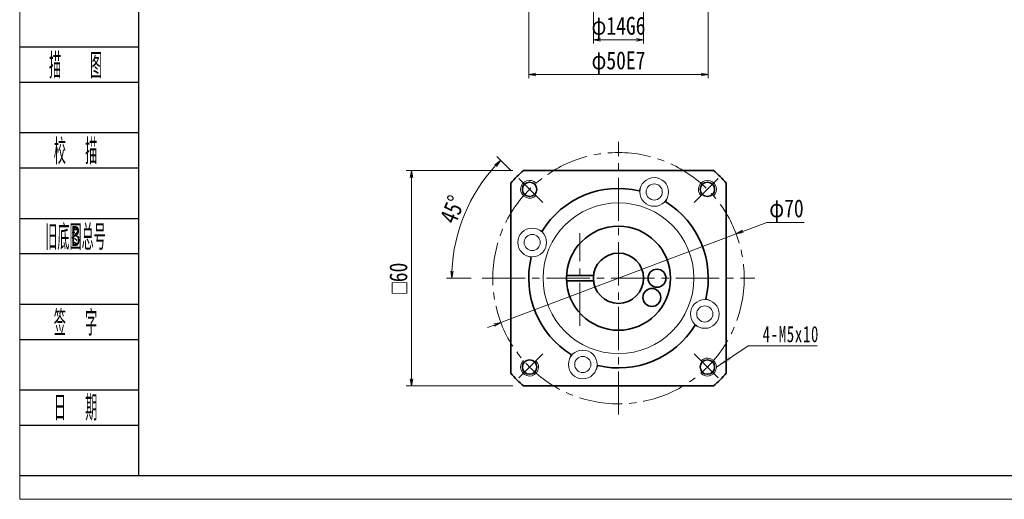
# Model space of a CAD drawing. Header units: millimetres. Extents: x -23 to 538, y -30 to 363.
# Tile 1 of 6: x -21 to 253, y -30 to 103. Entities that reach past the tile are written whole.
import ezdxf
from ezdxf.enums import TextEntityAlignment as Align

# ---------------------------------------------------------------- set-up
doc = ezdxf.new("R2010")
doc.units = ezdxf.units.MM
doc.linetypes.add('点画线', pattern=[18, 12, -2, 2, -2])
doc.layers.add('2细线层', color=4, linetype='Continuous')
doc.layers.add('6文字层', color=3, linetype='Continuous')
for name, color, linetype, lineweight in [('EB0_1', 7, 'Continuous', 35), ('中心线层', 1, '点画线', 18), ('图框_外框线', 7, 'Continuous', 18), ('尺寸线层', 3, 'Continuous', 18), ('粗实线层', 7, 'Continuous', 35), ('细实线层', 7, 'Continuous', 18)]:
    doc.layers.add(name, color=color, linetype=linetype, lineweight=lineweight)
doc.styles.add('PC_TEXTSTYLE', font='ISOCP.SHX', dxfattribs={"width": 0.707, "bigfont": 'GBCBIG.SHX'})
doc.styles.get("Standard").update_dxf_attribs({"font": 'SimSun.ttf'})
doc.styles.add('宋体', font='SimSun.ttf', dxfattribs={"width": 0.8})
doc.styles.add('标准', font='txt', dxfattribs={"width": 0.667})
doc.dimstyles.new('A水平标注$0', dxfattribs={"dimtxt": 3.5, "dimasz": 2, "dimexe": 1.5, "dimexo": 3, "dimgap": 1.1, "dimtad": 1, "dimtoh": 1, "dimdec": 4, "dimdsep": 46, "dimtxsty": '宋体', "dimblk": 'OPEN', "dimcen": 3, "dimclrd": 3, "dimclre": 3, "dimclrt": 6, "dimadec": 0, "dimazin": 0, "dimtm": 1e-09, "dimtfac": 1, "dimtdec": 4, "dimtix": 1, "dimtmove": 0, "dimatfit": 3, "dimldrblk": 'OPEN', "dimfxl": 0, "dimlwd": 13, "dimlwe": 13, "dimarcsym": 0})
doc.dimstyles.new('D直径标注φ25', dxfattribs={"dimtxt": 3.5, "dimasz": 2, "dimexe": 1, "dimexo": 3, "dimtad": 1, "dimtoh": 1, "dimdec": 1, "dimdsep": 46, "dimtxsty": '宋体', "dimblk": 'OPEN', "dimcen": 3, "dimclrd": 3, "dimclre": 3, "dimclrt": 130, "dimadec": 0, "dimazin": 0, "dimtm": 1e-09, "dimtfac": 1, "dimtdec": 1, "dimtmove": 0, "dimatfit": 0, "dimldrblk": 'OPEN', "dimfxl": 0, "dimlwd": 13, "dimlwe": 13, "dimarcsym": 0})

# ---------------------------------------------------------------- blocks, each defined once
blk = doc.blocks.new('_Open')
at = {"color": 0, "linetype": 'ByBlock', "lineweight": -2}
for p, q in [((-1, 0.17), (0, 0)), ((-1, -0.17), (0, 0)), ((0, 0), (-1, 0))]:
    blk.add_line(p, q, dxfattribs=at)
blk = doc.blocks.new('*D10')
at = {"layer": 'Defpoints', "color": 0, "transparency": 16777216}
for p in [(119.6, 61.46), (88.42, 1.46), (119.6, 1.46)]:
    blk.add_point(p, dxfattribs=at)
at = {"layer": '尺寸线层', "color": 3, "lineweight": 13, "transparency": 16777216}
for p, q in [((116.6, 61.46), (86.92, 61.46)), ((88.42, 59.46), (88.42, 3.46)), ((116.6, 1.46), (86.92, 1.46))]:
    blk.add_line(p, q, dxfattribs=at)
at = {"layer": '尺寸线层', "color": 3, "lineweight": 13, "transparency": 16777216, "xscale": 2, "yscale": 2, "zscale": 2}
for p, rotation in [((88.42, 61.46), 90), ((88.42, 1.46), 270)]:
    blk.add_blockref('_Open', p, dxfattribs=dict(at, rotation=rotation))
at = {"layer": '尺寸线层', "color": 6, "transparency": 16777216, "insert": (84.79, 31.46), "char_height": 5, "attachment_point": 5, "rotation": 90, "style": '宋体', "bg_fill": 3, "box_fill_scale": 1.1, "bg_fill_color": 256, "bg_fill_true_color": 13158600, "bg_fill_transparency": 0}
blk.add_mtext('{\\famgdt|b0|i0|c0|p0;o}{60}', dxfattribs=at)
blk = doc.blocks.new('*D11')
at = {"layer": 'Defpoints', "color": 0, "transparency": 16777216}
for p in [(118.28, 59.24), (105.86, 54.67), (125.02, 52.5), (108.06, 31.46), (184.06, 31.46)]:
    blk.add_point(p, dxfattribs=at)
at = {"layer": '尺寸线层', "color": 3, "lineweight": 13, "transparency": 16777216}
for p, q in [((116.16, 61.36), (112.18, 65.34)), ((105.06, 31.46), (98.14, 31.46))]:
    blk.add_line(p, q, dxfattribs=at)
blk.add_arc((146.06, 31.46), 46.42, 137.4688, 177.5312, dxfattribs=at)
at = {"layer": '尺寸线层', "color": 3, "lineweight": 13, "transparency": 16777216, "xscale": 2, "yscale": 2, "zscale": 2}
for p, rotation in [((113.24, 64.28), 46.23442076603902), ((99.64, 31.46), 268.7655792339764)]:
    blk.add_blockref('_Open', p, dxfattribs=dict(at, rotation=rotation))
at = {"layer": '尺寸线层', "color": 6, "transparency": 16777216, "insert": (99.85, 50.6), "char_height": 5, "attachment_point": 5, "rotation": 67.5, "style": '宋体', "bg_fill": 3, "box_fill_scale": 1.1, "bg_fill_color": 256, "bg_fill_true_color": 13158600, "bg_fill_transparency": 0}
blk.add_mtext('45°', dxfattribs=at)
blk = doc.blocks.new('*D12')
at = {"layer": 'Defpoints', "color": 0, "transparency": 16777216}
for p in [(178.81, 43.8), (113.31, 19.12)]:
    blk.add_point(p, dxfattribs=at)
at = {"layer": '尺寸线层', "color": 3, "lineweight": 13, "transparency": 16777216}
for p, q in [((180.69, 44.51), (187.33, 47.01)), ((187.33, 47.01), (197.72, 47.01)), ((113.31, 19.12), (178.81, 43.8)), ((111.44, 18.42), (109.57, 17.71))]:
    blk.add_line(p, q, dxfattribs=at)
at = {"layer": '尺寸线层', "color": 3, "lineweight": 13, "transparency": 16777216, "xscale": 2, "yscale": 2, "zscale": 2}
for p, rotation in [((178.81, 43.8), 200.6428650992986), ((113.31, 19.12), 20.64286509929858)]:
    blk.add_blockref('_Open', p, dxfattribs=dict(at, rotation=rotation))
at = {"layer": '尺寸线层', "color": 130, "transparency": 16777216, "insert": (192.83, 50.24), "char_height": 5, "attachment_point": 5, "style": '宋体'}
blk.add_mtext('φ70', dxfattribs=at)
blk = doc.blocks.new('*X5')
at = {"layer": '尺寸线层', "linetype": 'Continuous'}
blk.add_hatch(color=0, dxfattribs=at).paths.add_polyline_path([(-10.63, -5.96), (-7.21, -2.97), (-6.58, -3.91)], flags=0)
at = {"layer": '尺寸线层', "color": 0, "linetype": 'Continuous'}
blk.add_line((-10.63, -5.96), (-1.81, 0), dxfattribs=at)
at = {"layer": '尺寸线层', "color": 0}
for p, q in [((-1.81, 0), (0, 0)), ((0, 0), (0, 0)), ((0, 0), (17.48, 0))]:
    blk.add_line(p, q, dxfattribs=at)
at = {"layer": '尺寸线层', "color": 0, "insert": (2.25, 0.9), "char_height": 4.5, "width": 30.4628, "attachment_point": 7, "line_spacing_factor": 1.15057, "style": '标准'}
blk.add_mtext('\\T1.1;4-M5x10', dxfattribs=at)
blk = doc.blocks.new('*D44')
at = {"layer": 'Defpoints', "color": 0, "transparency": 16777216}
for p in [(121.06, 110.49), (171.06, 110.49), (171.06, 88.21)]:
    blk.add_point(p, dxfattribs=at)
at = {"layer": '尺寸线层', "color": 3, "lineweight": 13, "transparency": 16777216}
for p, q in [((121.06, 107.49), (121.06, 87.21)), ((171.06, 107.49), (171.06, 87.21)), ((123.06, 88.21), (169.06, 88.21))]:
    blk.add_line(p, q, dxfattribs=at)
at = {"layer": '尺寸线层', "color": 3, "lineweight": 13, "transparency": 16777216, "xscale": 2, "yscale": 2, "zscale": 2, "rotation": 180}
blk.add_blockref('_Open', (121.06, 88.21), dxfattribs=at)
at = {"layer": '尺寸线层', "color": 3, "lineweight": 13, "transparency": 16777216, "xscale": 2, "yscale": 2, "zscale": 2}
blk.add_blockref('_Open', (171.06, 88.21), dxfattribs=at)
at = {"layer": '尺寸线层', "color": 130, "transparency": 16777216, "insert": (146.06, 91.45), "char_height": 5, "attachment_point": 5, "style": '宋体'}
blk.add_mtext('φ50E7', dxfattribs=at)
blk = doc.blocks.new('*D45')
at = {"layer": 'Defpoints', "color": 0, "transparency": 16777216}
for p in [(139.06, 120.49), (153.06, 120.49), (153.06, 97.85)]:
    blk.add_point(p, dxfattribs=at)
at = {"layer": '尺寸线层', "color": 3, "lineweight": 13, "transparency": 16777216}
for p, q in [((139.06, 117.49), (139.06, 96.85)), ((153.06, 117.49), (153.06, 96.85)), ((141.06, 97.85), (151.06, 97.85))]:
    blk.add_line(p, q, dxfattribs=at)
at = {"layer": '尺寸线层', "color": 3, "lineweight": 13, "transparency": 16777216, "xscale": 2, "yscale": 2, "zscale": 2, "rotation": 180}
blk.add_blockref('_Open', (139.06, 97.85), dxfattribs=at)
at = {"layer": '尺寸线层', "color": 3, "lineweight": 13, "transparency": 16777216, "xscale": 2, "yscale": 2, "zscale": 2}
blk.add_blockref('_Open', (153.06, 97.85), dxfattribs=at)
at = {"layer": '尺寸线层', "color": 130, "transparency": 16777216, "insert": (146.06, 101.09), "char_height": 5, "attachment_point": 5, "style": '宋体'}
blk.add_mtext('φ14G6', dxfattribs=at)

msp = doc.modelspace()

# ---------------------------------------------------------------- linework, layer by layer
at = {"layer": '2细线层'}
for p, q in [((-20.42288, 95.87899), (12.45695, 95.87899)), ((-20.42288, 86.04802), (12.45695, 86.04802)), ((-20.42288, 72.00377), (12.45695, 72.00377)), ((-20.42288, 62.1728), (12.45695, 62.1728)), ((-20.42288, 48.12856), (12.45695, 48.12856)), ((-20.42288, 38.29758), (12.45695, 38.29758)), ((-20.42288, 24.25334), (12.45695, 24.25334)), ((-20.42288, 14.42237), (12.45695, 14.42237)), ((-20.42288, 0.37812), (12.45695, 0.37812)), ((-20.42288, -9.45285), (12.45695, -9.45285)), ((-20.42288, -23.49709), (12.45695, -23.49709))]:
    msp.add_line(p, q, dxfattribs=at)
at = {"layer": 'EB0_1', "linetype": 'Continuous', "lineweight": 35}
for p, q in [((172.51875, 61.46128), (119.60372, 61.46128)), ((116.06124, 57.91879), (116.06124, 5.00376)), ((176.06124, 5.00376), (176.06124, 57.91879)), ((119.60372, 1.46128), (172.51875, 1.46128))]:
    msp.add_line(p, q, dxfattribs=at)
at = {"layer": 'EB0_1'}
for p, q in [((131.58065, 32.21128), (139.10153, 32.21128)), ((131.58065, 30.71128), (139.10153, 30.71128))]:
    msp.add_line(p, q, dxfattribs=at)
for centre, radius in [((146.06124, 31.46128), 14.5), ((146.06124, 31.46128), 7), ((156.78138, 31.46128), 2.5), ((155.34516, 26.1012), 2.5)]:
    msp.add_circle(centre, radius, dxfattribs=at)
for radius, start, end in [(40, 131.4096221, 138.5903779), (40, 41.4096221, 48.5903779), (25, 76.7068962, 148.2931038), (25, 346.7068962, 58.2931038), (25, 166.7068962, 238.2931038), (25, 256.7068962, 328.2931038), (40, 221.4096221, 228.5903779), (40, 311.4096221, 318.5903779)]:
    msp.add_arc((146.06124, 31.46128), radius, start, end, dxfattribs=at)
at = {"layer": '中心线层'}
for p, q in [((146.06124, -6.53872), (146.06124, 69.46128)), ((135.34109, 18.21128), (135.34109, 44.03128)), ((108.06124, 31.46128), (184.06124, 31.46128))]:
    msp.add_line(p, q, dxfattribs=at)
at = {"layer": '中心线层', "linetype": '点画线', "lineweight": 18}
for p, q in [((125.02135, 52.50116), (118.28451, 59.238)), ((167.10112, 52.50116), (173.83796, 59.238)), ((125.02135, 10.4214), (118.28451, 3.68455)), ((167.10112, 10.4214), (173.83796, 3.68455))]:
    msp.add_line(p, q, dxfattribs=at)
msp.add_circle((146.06124, 31.46128), 35, dxfattribs=at)
at = {"layer": '粗实线层'}
for centre in [(121.3125, 56.21001), (170.80997, 56.21001), (121.3125, 6.71254), (170.80997, 6.71254)]:
    msp.add_circle(centre, 2, dxfattribs=at)
at = {"layer": '粗实线层', "lineweight": 18}
for centre, start, end in [((121.3125, 56.21001), 42.9532869, 315), ((170.80997, 56.21001), 312.9532869, 225), ((121.3125, 6.71254), 132.9532869, 45), ((170.80997, 6.71254), 222.9532869, 135)]:
    msp.add_arc(centre, 2.5, start, end, dxfattribs=at)
at = {"layer": '细实线层'}
for p, q in [((152.31549, 57.01288), (151.80955, 55.79144)), ((159.70652, 53.95141), (159.20059, 52.72997)), ((123.5711, 45.10656), (124.79254, 44.60063)), ((120.50964, 37.71553), (121.73107, 37.20959)), ((171.61284, 25.20703), (170.3914, 25.71296)), ((168.55137, 17.81599), (167.32993, 18.32193)), ((132.41595, 8.97114), (132.92188, 10.19258)), ((139.80699, 5.90968), (140.31292, 7.13111))]:
    msp.add_line(p, q, dxfattribs=at)
for centre, radius in [((156.01101, 55.48215), 4), ((156.01101, 55.48215), 2.25), ((146.06124, 31.46128), 21), ((122.04037, 41.41105), 4), ((122.04037, 41.41105), 2.25), ((170.0821, 21.51151), 4), ((170.0821, 21.51151), 2.25), ((136.11147, 7.44041), 4), ((136.11147, 7.44041), 2.25)]:
    msp.add_circle(centre, radius, dxfattribs=at)

# ---------------------------------------------------------------- block references
at = {"layer": '尺寸线层'}
msp.add_blockref('*X5', (183.93623, 12.67148), dxfattribs=at)

# ---------------------------------------------------------------- texts
at = {"layer": '6文字层', "color": 3, "style": 'PC_TEXTSTYLE'}
for s, width, p in [('描   图', 0.6667, (-5.09835, 90.9635)), ('校  描', 0.667, (-5.09835, 67.08829)), ('旧底图总号', 0.667, (-5.09835, 43.21307)), ('签  字', 0.667, (-5.09835, 19.33785)), ('日  期', 0.667, (-5.0896, -4.39719))]:
    msp.add_text(s, height=7.022122, dxfattribs=dict(at, width=width)).set_placement(p, align=Align.MIDDLE)
at = {"layer": '6文字层', "width": 0.707}
msp.add_text('B', height=5.6177, dxfattribs=at).set_placement((-5.09835, 43.21307), align=Align.MIDDLE)

# ---------------------------------------------------------------- dimensions: what is measured, and where the dimension line sits
at = {"layer": '尺寸线层'}
for base, p1, p2, text, picture, middle in [((153.06124, 97.85496), (139.06124, 120.48846), (153.06124, 120.48846), 'φ<>G6', '*D45', (146.06124, 97.85496)), ((171.06124, 88.21331), (121.06124, 110.48846), (171.06124, 110.48846), 'φ<>E7', '*D44', (146.06124, 88.21331))]:
    dim = msp.add_linear_dim(base=base, p1=p1, p2=p2, text=text, dimstyle='D直径标注φ25', override={"dimtxt": 5, "dimgap": 0.625, "dimtad": 1, "dimdec": 1, "dimlfac": 1, "dimpost": '<>', "dimblk": 'Open', "dimse1": 0, "dimse2": 0, "dimsd1": 0, "dimsd2": 0, "dimtofl": 1, "dimtvp": 0.1, "dimtfill": 0, "dimtfillclr": 256}, dxfattribs=at)
    dim.commit()
    dim.dimension.update_dxf_attribs({"geometry": picture, "text_midpoint": middle, "dimtype": 160})

# ---------------------------------------------------------------- next in the draw order: dimensions: what is measured, and where the dimension line sits
dim = msp.add_linear_dim(base=(88.41845, 1.46128), p1=(119.60372, 61.46128), p2=(119.60372, 1.46128), angle=270, text='{\\famgdt|b0|i0|c0|p0;o}{<>}', dimstyle='A水平标注$0', override={"dimtxt": 5, "dimgap": 1.1, "dimtad": 1, "dimdec": 4, "dimlfac": 1, "dimpost": '<>', "dimblk": 'Open', "dimse1": 0, "dimse2": 0, "dimsd1": 0, "dimsd2": 0, "dimtofl": 1, "dimtvp": 0.1, "dimtfill": 1, "dimtfillclr": 256}, dxfattribs=at)
dim.commit()
dim.dimension.update_dxf_attribs({"geometry": '*D10', "text_midpoint": (88.41845, 31.46128), "dimtype": 160})

# ---------------------------------------------------------------- next in the draw order: dimensions: what is measured, and where the dimension line sits
dim = msp.add_angular_dim_2l(base=(105.86146, 54.67063), line1=((125.02135, 52.50116), (118.28451, 59.238)), line2=((108.06124, 31.46128), (184.06124, 31.46128)), dimstyle='A水平标注$0', override={"dimtxt": 5, "dimblk": 'Open', "dimtfill": 1, "dimtfillclr": 256}, dxfattribs=at)
dim.commit()
dim.dimension.update_dxf_attribs({"geometry": '*D11', "text_midpoint": (99.84998, 50.60261)})

# ---------------------------------------------------------------- next in the draw order: linework, layer by layer
at = {"layer": '图框_外框线', "color": 3}
msp.add_lwpolyline([(-20.6504, -30.11856), (535.55308, -30.11856), (535.55308, 363.19676), (-20.6504, 363.19676)], close=True, dxfattribs=at)
at = {"layer": '图框_外框线', "color": 3, "lineweight": 25}
msp.add_lwpolyline([(12.45695, -23.49709), (528.93161, -23.49709), (528.93161, 356.57529), (12.45695, 356.57529)], close=True, dxfattribs=at)

# ---------------------------------------------------------------- next in the draw order: dimensions: what is measured, and where the dimension line sits
at = {"layer": '尺寸线层'}
dim = msp.add_diameter_dim_2p(p1=(113.30837, 19.12231), p2=(178.8141, 43.80024), dimstyle='D直径标注φ25', override={"dimtxt": 5, "dimpost": 'φ<>', "dimtfill": 0}, dxfattribs=at)
dim.commit()
dim.dimension.update_dxf_attribs({"geometry": '*D12', "text_midpoint": (192.83277, 47.00658), "dimtype": 163})

doc.saveas('drawing.dxf')
